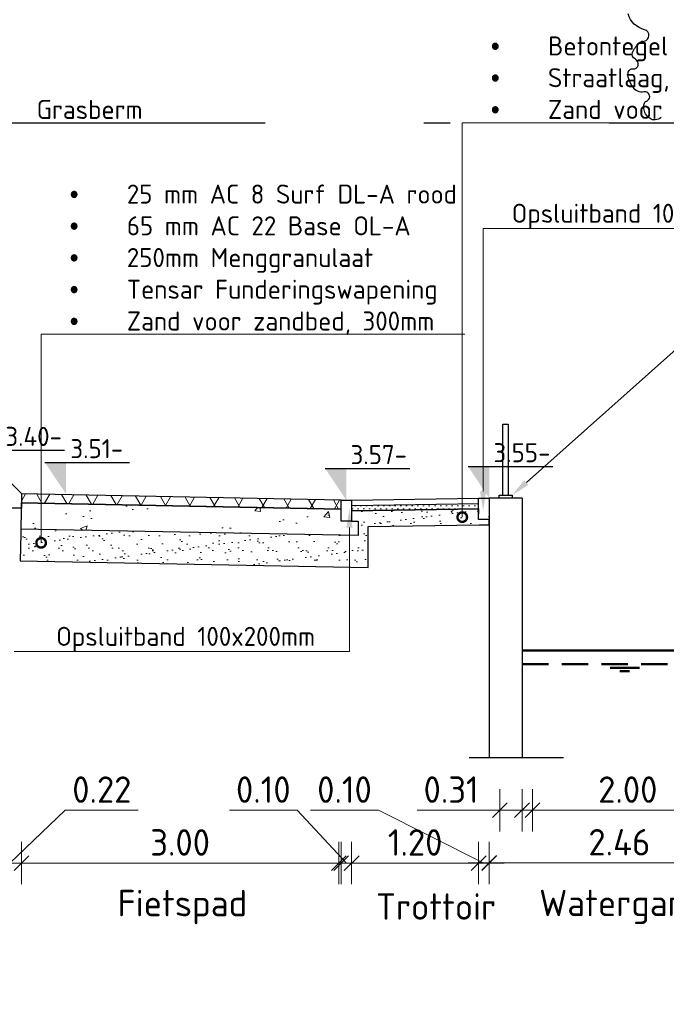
# Model space of a CAD drawing. Header units: metres. Extents: x 115954 to 115994, y 477007 to 477166.
# Tile 15 of 20: x 115974 to 115980, y 477136 to 477145. Entities that reach past the tile are written whole.
import ezdxf
from ezdxf import colors
from ezdxf.entities.mleader import LeaderData, LeaderLine
from ezdxf.math import Vec2, Vec3

# ---------------------------------------------------------------- set-up
doc = ezdxf.new("R2010")
doc.units = ezdxf.units.M
for name, pattern in [('AL-NAP_LIJN', [15.25, 12, -1.5, 0.25, -1.5]), ('DASHED2', [0.375, 0.25, -0.125]), ('XX-AFBREEK', [7, 4, -1, 1, -1])]:
    doc.linetypes.add(name, pattern=pattern)
doc.layers.get('Defpoints').update_dxf_attribs({"lineweight": 25})
for name, color, linetype, lineweight in [('B-WE-GR-BOOM-SD', 254, 'Continuous', 25), ('N-WE-GC-AFBREEKLIJN-GD', 7, 'XX-AFBREEK', 25), ('N-WE-GW-GROND_ZAND-AD', 253, 'Continuous', 18), ('N-WE-GW-WATERGANG_SLOOT_WATERLIJN-GD', 150, 'Continuous', 50), ('N-WE-GW-WATERGANG_WATERLIJN-GD', 150, 'Continuous', 50), ('N-WE-VH-VERHARDING_ASFALT-AD', 252, 'Continuous', 18), ('N-WE-VH-VERHARDING_ASFALT-G', 252, 'Continuous', 35), ('N-WE-VH-VERHARDING_FUNDERING-AD', 252, 'Continuous', 18), ('X-XX-AL-AANPIJLING-M', 7, 'Continuous', 18), ('X-XX-AL-DETAIL1-GD', 7, 'Continuous', 25), ('X-XX-AL-NAP-GD', 7, 'AL-NAP_LIJN', 25), ('X-XX-AL-PEILMAAT-SD', 7, 'Continuous', 25), ('X-XX-AL-VERWIJZING-T18', 7, 'Continuous', 18)]:
    doc.layers.add(name, color=color, linetype=linetype, lineweight=lineweight)
doc.styles.add('NLCS-ISO', font='NLCS-ISO.ttf')
doc.styles.add('NLCS-ISO-ANNOTATIEF-T18', font='NLCS-ISO.ttf', dxfattribs={"height": 1.8})
doc.styles.add('NLCS-ISO-ANNOTATIEF-T25', font='NLCS-ISO.ttf', dxfattribs={"height": 2.5})
doc.dimstyles.new('NLCS-ANNOTATIEF-T25-SCHRAP_L2_H1', dxfattribs={"dimtxt": 2.5, "dimasz": 1.4, "dimexe": 2, "dimexo": 2, "dimgap": 0.7, "dimtad": 1, "dimzin": 0, "dimdsep": 46, "dimtxsty": 'NLCS-ISO-ANNOTATIEF-T25', "dimblk": 'OBLIQUE', "dimcen": 0, "dimdle": 2, "dimclrd": 256, "dimclre": 256, "dimclrt": 256, "dimadec": 1, "dimazin": 0, "dimtfac": 1, "dimtdec": 3, "dimtofl": 0, "dimtmove": 0, "dimatfit": 3, "dimldrblk": 'OBLIQUE', "dimfxl": 2, "dimfxlon": 1, "dimtfillclr": 256, "dimtolj": 1, "dimtzin": 0, "dimlwd": -1, "dimlwe": -1, "dimarcsym": 0})

# ---------------------------------------------------------------- blocks, each defined once
blk = doc.blocks.new('SGR-BOOM_S01_I_ZIJ-D')
blk.add_lwpolyline([(-2.73, 5.619, -0.13726), (-2.808, 5.588, -0.181103), (-2.871, 5.604, -0.101937), (-2.929, 5.665, -0.1217), (-2.95, 5.732, -0.031179), (-2.95, 5.764, -0.041415), (-2.947, 5.788, -0.247446), (-2.917, 5.824, 0.211909), (-2.88, 5.862, 0.57629), (-2.944, 5.94, -0.298213), (-3.091, 6.005, -0.072479), (-3.146, 6.125, -0.144881), (-3.146, 6.191, -0.371124), (-3.083, 6.232, 0.387334), (-3.023, 6.273, 0.34255), (-3.06, 6.356, -0.37139), (-3.092, 6.436, -0.006859), (-3.083, 6.46, -0.038546), (-3.081, 6.464, -0.020688), (-3.072, 6.479, -0.008761), (-3.05, 6.511, -0.042179), (-3.011, 6.554, -0.0657), (-2.981, 6.577, -0.183427), (-2.967, 6.579, 0.107566), (-2.944, 6.579, 0.792646), (-2.941, 6.723, -0.263682), (-3.147, 6.923, -0.032113)], format="xyb")
blk = doc.blocks.new('_DotSmall')
at = {"color": 0, "linetype": 'ByBlock', "const_width": 0.5}
blk.add_lwpolyline([(-0.0625, 0, 1), (0.0625, 0, 1)], format="xyb", close=True, dxfattribs=at)
blk = doc.blocks.new('_Oblique')
at = {"color": 0, "linetype": 'ByBlock', "lineweight": -2}
blk.add_line((-0.5, -0.5), (0.5, 0.5), dxfattribs=at)
blk = doc.blocks.new('*D14')
at = {"layer": 'Defpoints', "color": 0, "transparency": 16777216}
for p in [(115973.6749, 477140.8079), (115973.8949, 477140.6979), (115973.8949, 477137.2032)]:
    blk.add_point(p, dxfattribs=at)
at = {"layer": 'X-XX-AL-AANPIJLING-M', "transparency": 16777216}
for p, q in [((115973.7849, 477137.2032), (115974.3099, 477137.7032)), ((115974.3099, 477137.7032), (115974.9999, 477137.7032)), ((115973.6749, 477137.4032), (115973.6749, 477137.0032)), ((115973.8949, 477137.4032), (115973.8949, 477137.0032)), ((115973.4749, 477137.2032), (115974.0949, 477137.2032))]:
    blk.add_line(p, q, dxfattribs=at)
at = {"layer": 'X-XX-AL-AANPIJLING-M', "transparency": 16777216, "xscale": 0.14, "yscale": 0.14, "zscale": 0.14, "rotation": 180}
blk.add_blockref('_Oblique', (115973.6749, 477137.2032), dxfattribs=at)
at = {"layer": 'X-XX-AL-AANPIJLING-M', "transparency": 16777216, "xscale": 0.14, "yscale": 0.14, "zscale": 0.14}
blk.add_blockref('_Oblique', (115973.8949, 477137.2032), dxfattribs=at)
at = {"layer": 'X-XX-AL-AANPIJLING-M', "transparency": 16777216, "insert": (115974.6549, 477137.8982), "char_height": 0.25, "attachment_point": 5, "style": 'NLCS-ISO-ANNOTATIEF-T25'}
blk.add_mtext('\\A1;0.22', dxfattribs=at)
blk = doc.blocks.new('*D15')
at = {"layer": 'Defpoints', "color": 0, "transparency": 16777216}
for p in [(115973.8949, 477140.8379), (115976.8949, 477140.6979), (115976.8949, 477137.2035)]:
    blk.add_point(p, dxfattribs=at)
at = {"layer": 'X-XX-AL-AANPIJLING-M', "transparency": 16777216}
for p, q in [((115973.8949, 477137.4035), (115973.8949, 477137.0035)), ((115976.8949, 477137.4035), (115976.8949, 477137.0035)), ((115973.6949, 477137.2035), (115977.0949, 477137.2035))]:
    blk.add_line(p, q, dxfattribs=at)
at = {"layer": 'X-XX-AL-AANPIJLING-M', "transparency": 16777216, "xscale": 0.14, "yscale": 0.14, "zscale": 0.14, "rotation": 180}
blk.add_blockref('_Oblique', (115973.8949, 477137.2035), dxfattribs=at)
at = {"layer": 'X-XX-AL-AANPIJLING-M', "transparency": 16777216, "xscale": 0.14, "yscale": 0.14, "zscale": 0.14}
blk.add_blockref('_Oblique', (115976.8949, 477137.2035), dxfattribs=at)
at = {"layer": 'X-XX-AL-AANPIJLING-M', "transparency": 16777216, "insert": (115975.3949, 477137.3985), "char_height": 0.25, "attachment_point": 5, "style": 'NLCS-ISO-ANNOTATIEF-T25'}
blk.add_mtext('\\A1;3.00', dxfattribs=at)
blk = doc.blocks.new('*D16')
at = {"layer": 'Defpoints', "color": 0, "transparency": 16777216}
for p in [(115976.9163, 477140.6977), (115977.0163, 477140.6977), (115976.9163, 477137.2032)]:
    blk.add_point(p, dxfattribs=at)
at = {"layer": 'X-XX-AL-AANPIJLING-M', "transparency": 16777216}
for p, q in [((115976.5013, 477137.7032), (115975.8613, 477137.7032)), ((115976.9663, 477137.2032), (115976.5013, 477137.7032)), ((115976.9163, 477137.4032), (115976.9163, 477137.0032)), ((115977.0163, 477137.4032), (115977.0163, 477137.0032)), ((115976.9163, 477137.2032), (115976.7763, 477137.2032)), ((115977.0163, 477137.2032), (115976.9163, 477137.2032)), ((115977.0163, 477137.2032), (115977.1563, 477137.2032))]:
    blk.add_line(p, q, dxfattribs=at)
at = {"layer": 'X-XX-AL-AANPIJLING-M', "transparency": 16777216, "xscale": 0.14, "yscale": 0.14, "zscale": 0.14}
blk.add_blockref('_Oblique', (115976.9163, 477137.2032), dxfattribs=at)
at = {"layer": 'X-XX-AL-AANPIJLING-M', "transparency": 16777216, "xscale": 0.14, "yscale": 0.14, "zscale": 0.14, "rotation": 180}
blk.add_blockref('_Oblique', (115977.0163, 477137.2032), dxfattribs=at)
at = {"layer": 'X-XX-AL-AANPIJLING-M', "transparency": 16777216, "insert": (115976.1813, 477137.8982), "char_height": 0.25, "attachment_point": 5, "style": 'NLCS-ISO-ANNOTATIEF-T25'}
blk.add_mtext('\\A1;0.10', dxfattribs=at)
blk = doc.blocks.new('*D17')
at = {"layer": 'Defpoints', "color": 0, "transparency": 16777216}
for p in [(115978.2163, 477139.9314), (115977.0163, 477139.8349), (115977.0163, 477137.2032)]:
    blk.add_point(p, dxfattribs=at)
at = {"layer": 'X-XX-AL-AANPIJLING-M', "transparency": 16777216}
for p, q in [((115977.0163, 477137.4032), (115977.0163, 477137.0032)), ((115978.2163, 477137.4032), (115978.2163, 477137.0032)), ((115978.4163, 477137.2032), (115976.8163, 477137.2032))]:
    blk.add_line(p, q, dxfattribs=at)
at = {"layer": 'X-XX-AL-AANPIJLING-M', "transparency": 16777216, "xscale": 0.14, "yscale": 0.14, "zscale": 0.14, "rotation": 180}
blk.add_blockref('_Oblique', (115977.0163, 477137.2032), dxfattribs=at)
at = {"layer": 'X-XX-AL-AANPIJLING-M', "transparency": 16777216, "xscale": 0.14, "yscale": 0.14, "zscale": 0.14}
blk.add_blockref('_Oblique', (115978.2163, 477137.2032), dxfattribs=at)
at = {"layer": 'X-XX-AL-AANPIJLING-M', "transparency": 16777216, "insert": (115977.6163, 477137.3982), "char_height": 0.25, "attachment_point": 5, "style": 'NLCS-ISO-ANNOTATIEF-T25'}
blk.add_mtext('\\A1;1.20', dxfattribs=at)
blk = doc.blocks.new('*D18')
at = {"layer": 'Defpoints', "color": 0, "transparency": 16777216}
for p in [(115978.2163, 477139.7314), (115978.3163, 477139.7314), (115978.3163, 477137.2032)]:
    blk.add_point(p, dxfattribs=at)
at = {"layer": 'X-XX-AL-AANPIJLING-M', "transparency": 16777216}
for p, q in [((115977.2686, 477137.7032), (115976.6286, 477137.7032)), ((115978.2663, 477137.2032), (115977.2686, 477137.7032)), ((115978.2163, 477137.4032), (115978.2163, 477137.0032)), ((115978.3163, 477137.4032), (115978.3163, 477137.0032)), ((115978.2163, 477137.2032), (115978.0763, 477137.2032)), ((115978.2163, 477137.2032), (115978.3163, 477137.2032)), ((115978.3163, 477137.2032), (115978.4563, 477137.2032))]:
    blk.add_line(p, q, dxfattribs=at)
at = {"layer": 'X-XX-AL-AANPIJLING-M', "transparency": 16777216, "xscale": 0.14, "yscale": 0.14, "zscale": 0.14}
blk.add_blockref('_Oblique', (115978.2163, 477137.2032), dxfattribs=at)
at = {"layer": 'X-XX-AL-AANPIJLING-M', "transparency": 16777216, "xscale": 0.14, "yscale": 0.14, "zscale": 0.14, "rotation": 180}
blk.add_blockref('_Oblique', (115978.3163, 477137.2032), dxfattribs=at)
at = {"layer": 'X-XX-AL-AANPIJLING-M', "transparency": 16777216, "insert": (115976.9486, 477137.8982), "char_height": 0.25, "attachment_point": 5, "style": 'NLCS-ISO-ANNOTATIEF-T25'}
blk.add_mtext('\\A1;0.10', dxfattribs=at)
blk = doc.blocks.new('*D19')
at = {"layer": 'Defpoints', "color": 0, "transparency": 16777216}
for p in [(115978.4163, 477138.2032), (115978.7263, 477138.2032), (115978.7263, 477137.7032)]:
    blk.add_point(p, dxfattribs=at)
at = {"layer": 'X-XX-AL-AANPIJLING-M', "transparency": 16777216}
for p, q in [((115978.4163, 477137.9032), (115978.4163, 477137.5032)), ((115978.7263, 477137.9032), (115978.7263, 477137.5032)), ((115978.4163, 477137.7032), (115977.6363, 477137.7032)), ((115978.7263, 477137.7032), (115978.2163, 477137.7032))]:
    blk.add_line(p, q, dxfattribs=at)
at = {"layer": 'X-XX-AL-AANPIJLING-M', "transparency": 16777216, "xscale": 0.14, "yscale": 0.14, "zscale": 0.14, "rotation": 180}
blk.add_blockref('_Oblique', (115978.4163, 477137.7032), dxfattribs=at)
at = {"layer": 'X-XX-AL-AANPIJLING-M', "transparency": 16777216, "xscale": 0.14, "yscale": 0.14, "zscale": 0.14}
blk.add_blockref('_Oblique', (115978.7263, 477137.7032), dxfattribs=at)
at = {"layer": 'X-XX-AL-AANPIJLING-M', "transparency": 16777216, "insert": (115977.9563, 477137.8982), "char_height": 0.25, "attachment_point": 5, "style": 'NLCS-ISO-ANNOTATIEF-T25'}
blk.add_mtext('\\A1;0.31', dxfattribs=at)
blk = doc.blocks.new('*D20')
at = {"layer": 'Defpoints', "color": 0, "transparency": 16777216}
for p in [(115978.3163, 477138.2052), (115980.7763, 477138.2052), (115980.7763, 477137.2052)]:
    blk.add_point(p, dxfattribs=at)
at = {"layer": 'X-XX-AL-AANPIJLING-M', "transparency": 16777216}
for p, q in [((115978.3163, 477137.4052), (115978.3163, 477137.0052)), ((115980.7763, 477137.4052), (115980.7763, 477137.0052)), ((115978.1163, 477137.2052), (115980.9763, 477137.2052))]:
    blk.add_line(p, q, dxfattribs=at)
at = {"layer": 'X-XX-AL-AANPIJLING-M', "transparency": 16777216, "xscale": 0.14, "yscale": 0.14, "zscale": 0.14, "rotation": 180}
blk.add_blockref('_Oblique', (115978.3163, 477137.2052), dxfattribs=at)
at = {"layer": 'X-XX-AL-AANPIJLING-M', "transparency": 16777216, "xscale": 0.14, "yscale": 0.14, "zscale": 0.14}
blk.add_blockref('_Oblique', (115980.7763, 477137.2052), dxfattribs=at)
at = {"layer": 'X-XX-AL-AANPIJLING-M', "transparency": 16777216, "insert": (115979.5463, 477137.4002), "char_height": 0.25, "attachment_point": 5, "style": 'NLCS-ISO-ANNOTATIEF-T25'}
blk.add_mtext('\\A1;2.46', dxfattribs=at)
blk = doc.blocks.new('*D21')
at = {"layer": 'Defpoints', "color": 0, "transparency": 16777216}
for p in [(115978.6263, 477140.7837), (115980.6263, 477140.2166), (115980.6263, 477137.7032)]:
    blk.add_point(p, dxfattribs=at)
at = {"layer": 'X-XX-AL-AANPIJLING-M', "transparency": 16777216}
for p, q in [((115978.6263, 477137.9032), (115978.6263, 477137.5032)), ((115980.6263, 477137.9032), (115980.6263, 477137.5032)), ((115978.4263, 477137.7032), (115980.8263, 477137.7032))]:
    blk.add_line(p, q, dxfattribs=at)
at = {"layer": 'X-XX-AL-AANPIJLING-M', "transparency": 16777216, "xscale": 0.14, "yscale": 0.14, "zscale": 0.14, "rotation": 180}
blk.add_blockref('_Oblique', (115978.6263, 477137.7032), dxfattribs=at)
at = {"layer": 'X-XX-AL-AANPIJLING-M', "transparency": 16777216, "xscale": 0.14, "yscale": 0.14, "zscale": 0.14}
blk.add_blockref('_Oblique', (115980.6263, 477137.7032), dxfattribs=at)
at = {"layer": 'X-XX-AL-AANPIJLING-M', "transparency": 16777216, "insert": (115979.6263, 477137.8982), "char_height": 0.25, "attachment_point": 5, "style": 'NLCS-ISO-ANNOTATIEF-T25'}
blk.add_mtext('\\A1;2.00', dxfattribs=at)
blk = doc.blocks.new('*D25')
at = {"layer": 'Defpoints', "color": 0, "transparency": 16777216}
for p in [(115973.9163, 477139.2465), (115976.9163, 477138.9861), (115976.9163, 477136.5545)]:
    blk.add_point(p, dxfattribs=at)
at = {"layer": 'X-XX-AL-AANPIJLING-M', "transparency": 16777216, "insert": (115975.4163, 477136.787), "char_height": 0.25, "attachment_point": 5, "style": 'NLCS-ISO-ANNOTATIEF-T25'}
blk.add_mtext('\\A1;Fietspad', dxfattribs=at)
blk = doc.blocks.new('_None')
blk = doc.blocks.new('*D26')
at = {"layer": 'Defpoints', "color": 0, "transparency": 16777216}
for p in [(115978.3124, 477139.2827), (115977.1163, 477139.1861), (115977.1163, 477136.5975)]:
    blk.add_point(p, dxfattribs=at)
at = {"layer": 'X-XX-AL-AANPIJLING-M', "transparency": 16777216, "insert": (115977.8144, 477136.7925), "char_height": 0.25, "attachment_point": 5, "style": 'NLCS-ISO-ANNOTATIEF-T25'}
blk.add_mtext('\\A1;Trottoir', dxfattribs=at)
blk = doc.blocks.new('*D27')
at = {"layer": 'Defpoints', "color": 0, "transparency": 16777216}
for p in [(115978.5695, 477140.3939), (115980.5695, 477140.0889), (115980.5695, 477136.5565)]:
    blk.add_point(p, dxfattribs=at)
at = {"layer": 'X-XX-AL-AANPIJLING-M', "transparency": 16777216, "insert": (115979.5695, 477136.789), "char_height": 0.25, "attachment_point": 5, "style": 'NLCS-ISO-ANNOTATIEF-T25'}
blk.add_mtext('\\A1;Watergang', dxfattribs=at)
blk = doc.blocks.new('SAL-PEILMAAT_INFRACAD_H01-SOD')
blk.add_line((-2, 3), (6, 3))
blk.add_solid([(-2, 3), (0, 3), (0, 0)])
at = {"style": 'NLCS-ISO'}
blk.add_attdef('...', (0.4, 3.4), '', height=1.8, dxfattribs=at)

msp = doc.modelspace()

# ---------------------------------------------------------------- hatches: boundary and pattern name
at = {"layer": 'N-WE-GW-GROND_ZAND-AD'}
h = msp.add_hatch(dxfattribs=at)
h.set_pattern_fill('AGW-GROND_ZAND_DRAINZAND', color=256, scale=0.03, pattern_type=2)
h.set_pattern_definition([(45, (115964.899422, 477096.585672), (-0.026940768, 0.026940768), [0, -0.0381])])
h.paths.add_polyline_path([(115978.2163, 477140.5528), (115978.2171, 477140.6028), (115977.0165, 477140.5846), (115977.0157, 477140.5354)])
at = {"layer": 'N-WE-VH-VERHARDING_ASFALT-AD'}
h = msp.add_hatch(dxfattribs=at)
h.set_pattern_fill('AVH-ASFALT', color=1, scale=0.2, pattern_type=2)
h.set_pattern_definition([(60, (115964.97942, 477096.3856), (-0.1732051, 0.1), []), (120, (115964.97942, 477096.3856), (-0.1732051, -0.1), [])])
h.paths.add_polyline_path([(115973.8957, 477140.6958), (115973.894, 477140.6109), (115976.9157, 477140.5504), (115976.9157, 477140.6354)])
at = {"layer": 'N-WE-VH-VERHARDING_FUNDERING-AD'}
h = msp.add_hatch(dxfattribs=at)
h.set_pattern_fill('AVH-FUNDERING_GRANULAAT_MENG_01', color=256, scale=0.091, pattern_type=2)
h.set_pattern_definition([(50, (115964.9794, 477096.3856), (0.652707, -0.0571044), [0.06825, -0.75075]), (355, (115964.9794, 477096.3856), (-0.126264, 0.684495), [0.0546, -0.6006]), (100.4514, (115965.0338, 477096.38084), (0.5264435, 0.62739), [0.058004, -0.638039]), (46.1842, (115964.9794, 477096.5676), (0.97119, -0.150622), [0.102375, -1.126125]), (96.6356, (115965.0604, 477096.55505), (0.850543, 0.886447), [0.087005, -0.957059]), (351.1842, (115964.9794, 477096.5676), (0.850542, 0.886448), [0.0819, -0.9009]), (21, (115965.0704, 477096.5221), (0.5431854, -0.366383), [0.06825, -0.75075]), (326, (115965.0704, 477096.5221), (0.221417, 0.659887), [0.0546, -0.6006]), (71.4514, (115965.1157, 477096.4916), (0.764603, 0.293503), [0.058004, -0.638039]), (37.5, (115964.97942, 477096.3856), (0.0110655, 0.3029334), [0, -0.59332, 0, -0.6097, 0, -0.602875]), (7.5, (115964.97942, 477096.3856), (0.2393933, 0.3589147), [0, -0.34762, 0, -0.57967, 0, -0.229775]), (327.5, (115964.7765, 477096.3856), (0.4857784, -0.0205249), [0, -0.2275, 0, -0.7098, 0, -0.94185]), (317.5, (115964.6855, 477096.3856), (0.5306994, 0.0910955), [0, -0.29575, 0, -0.47138, 0, -0.66885])])
h.paths.add_polyline_path([(115973.889, 477140.3609), (115976.909, 477140.3005), (115977.0782, 477140.3005), (115977.0782, 477140.4354), (115977.0957, 477140.4354), (115976.8957, 477140.4354), (115976.8957, 477140.5154), (115976.9157, 477140.5504), (115973.8942, 477140.6209), (115973.8937, 477140.5959)])
h = msp.add_hatch(dxfattribs=at)
h.set_pattern_fill('AVH-FUNDERING_ZAND', color=256, scale=0.091, pattern_type=2)
h.set_pattern_definition([(37.5, (115964.94942, 477096.3856), (-0.0057324, 0.17534096), [0, -0.13832, 0, -0.1547, 0, -0.147875]), (7.5, (115964.94942, 477096.3856), (0.1610497, 0.2568153), [0, -0.07462, 0, -0.12467, 0, -0.047775]), (327.5, (115964.83749, 477096.3856), (0.2833869, 0.00051497), [0, -0.0455, 0, -0.1638, 0, -0.21385]), (317.5, (115964.8375, 477096.3856), (0.2735575, 0.0798685), [0, -0.02275, 0, -0.10738, 0, -0.12285])])
h.paths.add_polyline_path([(115973.8837, 477140.0203), (115973.8826, 477140.061), (115977.1731, 477139.9987), (115977.1721, 477140.3536), (115977.1709, 477140.3869), (115978.2201, 477140.4028), (115978.3163, 477140.4028), (115978.3163, 477140.4537), (115978.2163, 477140.4537), (115978.2178, 477140.5528), (115977.0157, 477140.5354), (115977.0157, 477140.4354), (115977.0782, 477140.4354), (115977.0782, 477140.3005), (115973.8882, 477140.3609), (115973.8882, 477140.3209)])

# ---------------------------------------------------------------- linework, layer by layer
at = {"layer": 'N-WE-GC-AFBREEKLIJN-GD', "flags": 128}
msp.add_lwpolyline([(115978.1256, 477138.2032), (115979.017, 477138.2032)], dxfattribs=at)
at = {"layer": 'N-WE-GW-WATERGANG_SLOOT_WATERLIJN-GD', "flags": 128}
for points in [[(115979.4598, 477139.0494), (115979.7356, 477139.0494)], [(115979.5517, 477139.0193), (115979.6419, 477139.0193)]]:
    msp.add_lwpolyline(points, dxfattribs=at)
at = {"layer": 'N-WE-GW-WATERGANG_WATERLIJN-GD'}
msp.add_line((115978.6263, 477139.2132), (115980.572, 477139.2132), dxfattribs=at)
at = {"layer": 'N-WE-GW-WATERGANG_WATERLIJN-GD', "linetype": 'DASHED2'}
msp.add_line((115978.6263, 477139.0832), (115980.572, 477139.0832), dxfattribs=at)
at = {"layer": 'N-WE-VH-VERHARDING_ASFALT-G', "flags": 128}
msp.add_lwpolyline([(115976.914, 477140.5505), (115973.894, 477140.6109)], dxfattribs=at)
at = {"layer": 'X-XX-AL-DETAIL1-GD'}
for points in [[(115978.4463, 477140.682), (115978.4463, 477141.3537), (115978.4963, 477141.3537), (115978.4963, 477140.682)], [(115973.8972, 477140.6958), (115973.8882, 477140.3609)], [(115978.4096, 477140.6537), (115978.4096, 477140.682), (115978.533, 477140.682), (115978.533, 477140.6537)]]:
    msp.add_lwpolyline(points, dxfattribs=at)
at = {"layer": 'X-XX-AL-DETAIL1-GD', "flags": 128}
msp.add_lwpolyline([(115973.8949, 477140.5579), (115973.6749, 477140.5579), (115973.6749, 477140.8079), (115973.7849, 477140.8079), (115973.8949, 477140.6979)], close=True, dxfattribs=at)
for points in [[(115976.9157, 477140.6354), (115973.8957, 477140.6958)], [(115977.0157, 477140.6354), (115978.2163, 477140.6537)], [(115978.3163, 477140.6537), (115978.3163, 477138.2052)], [(115978.6263, 477140.6537), (115978.3163, 477140.6537)], [(115978.6263, 477140.6537), (115978.6263, 477138.2052)], [(115976.9157, 477140.5504), (115973.894, 477140.6109)], [(115977.0165, 477140.5845), (115978.2171, 477140.6028)], [(115978.3163, 477140.5837), (115978.3163, 477140.4817)], [(115977.0173, 477140.5346), (115978.2178, 477140.5528)], [(115978.3103, 477140.4817), (115978.3163, 477140.4817)]]:
    msp.add_lwpolyline(points, dxfattribs=at)
at = {"layer": 'X-XX-AL-DETAIL1-GD'}
for points in [[(115978.3163, 477140.6537), (115978.3163, 477140.4537), (115978.2163, 477140.4537), (115978.2163, 477140.6537)], [(115977.0157, 477140.6354), (115977.0157, 477140.4354), (115976.9157, 477140.4354), (115976.9157, 477140.6354)], [(115973.8826, 477140.061), (115977.1731, 477139.9987), (115977.1721, 477140.3536), (115977.1709, 477140.3869), (115978.2201, 477140.4028), (115978.3163, 477140.4028), (115978.3163, 477140.4537), (115978.2163, 477140.4537), (115978.2178, 477140.5528), (115977.0157, 477140.5354), (115977.0157, 477140.4354), (115977.0782, 477140.4354), (115977.0782, 477140.3005), (115973.8882, 477140.3609), (115973.8882, 477140.3209)]]:
    msp.add_lwpolyline(points, close=True, dxfattribs=at)
at = {"layer": 'X-XX-AL-NAP-GD'}
msp.add_line((115964.1987, 477144.2032), (115992.3236, 477144.2032), dxfattribs=at)

# ---------------------------------------------------------------- block references
at = {"layer": 'B-WE-GR-BOOM-SD', "linetype": 'DASHED2', "xscale": 0.75, "yscale": 0.75, "zscale": 0.75}
msp.add_blockref('SGR-BOOM_S01_I_ZIJ-D', (115981.9903, 477140.0399), dxfattribs=at)
at = {"layer": 'X-XX-AL-PEILMAAT-SD', "xscale": 0.1, "yscale": 0.1, "zscale": 0.1}
for p, values in [((115973.7031, 477140.8078), {'...': '3.40-'}), ((115974.3175, 477140.6921), {'...': '3.51-'}), ((115976.9657, 477140.6354), {'...': '3.57-'}), ((115978.3163, 477140.6537), {'...': '3.55-'})]:
    msp.add_blockref('SAL-PEILMAAT_INFRACAD_H01-SOD', p, dxfattribs=at).add_auto_attribs(values)

# ---------------------------------------------------------------- dimensions: what is measured, and where the dimension line sits
at = {"layer": 'X-XX-AL-AANPIJLING-M'}
for base, p1, p2, picture, middle in [((115976.8949, 477137.2035), (115973.8949, 477140.8379), (115976.8949, 477140.6979), '*D15', (115975.3949, 477137.3985)), ((115980.6263, 477137.7032), (115978.6263, 477140.7837), (115980.6263, 477140.2166), '*D21', (115979.6263, 477137.8982)), ((115977.0163, 477137.2032), (115978.2163, 477139.9314), (115977.0163, 477139.8349), '*D17', (115977.6163, 477137.3982)), ((115980.7763, 477137.2052), (115978.3163, 477138.2052), (115980.7763, 477138.2052), '*D20', (115979.5463, 477137.4002))]:
    dim = msp.add_linear_dim(base=base, p1=p1, p2=p2, dimstyle='NLCS-ANNOTATIEF-T25-SCHRAP_L2_H1', dxfattribs=at)
    dim.commit()
    dim.dimension.update_dxf_attribs({"geometry": picture, "text_midpoint": middle})
for base, p1, p2, picture, middle in [((115973.8949, 477137.2032), (115973.6749, 477140.8079), (115973.8949, 477140.6979), '*D14', (115974.3799, 477137.7032)), ((115976.9163, 477137.2032), (115977.0163, 477140.6977), (115976.9163, 477140.6977), '*D16', (115976.4313, 477137.7032)), ((115978.3163, 477137.2032), (115978.2163, 477139.7314), (115978.3163, 477139.7314), '*D18', (115977.1986, 477137.7032))]:
    dim = msp.add_linear_dim(base=base, p1=p1, p2=p2, dimstyle='NLCS-ANNOTATIEF-T25-SCHRAP_L2_H1', override={"dimtmove": 1}, dxfattribs=at)
    dim.commit()
    dim.dimension.update_dxf_attribs({"geometry": picture, "text_midpoint": middle, "dimtype": 160})
for base, p1, p2, text, picture, middle in [((115980.5695, 477136.5565), (115978.5695, 477140.3939), (115980.5695, 477140.0889), 'Watergang', '*D27', (115979.5695, 477136.789)), ((115976.9163, 477136.5545), (115973.9163, 477139.2465), (115976.9163, 477138.9861), 'Fietspad', '*D25', (115975.4163, 477136.787))]:
    dim = msp.add_linear_dim(base=base, p1=p1, p2=p2, text=text, dimstyle='NLCS-ANNOTATIEF-T25-SCHRAP_L2_H1', override={"dimblk1": 'None', "dimblk2": 'None', "dimsah": 1, "dimse1": 1, "dimse2": 1, "dimsd1": 1, "dimsd2": 1}, dxfattribs=at)
    dim.commit()
    dim.dimension.update_dxf_attribs({"geometry": picture, "text_midpoint": middle})
dim = msp.add_linear_dim(base=(115977.1163, 477136.5975), p1=(115978.3124, 477139.2827), p2=(115977.1163, 477139.1861), text='Trottoir', dimstyle='NLCS-ANNOTATIEF-T25-SCHRAP_L2_H1', override={"dimblk1": 'None', "dimblk2": 'None', "dimsah": 1, "dimse1": 1, "dimse2": 1, "dimsd1": 1, "dimsd2": 1}, dxfattribs=at)
dim.commit()
dim.dimension.update_dxf_attribs({"geometry": '*D26', "text_midpoint": (115977.8144, 477136.5975), "dimtype": 160})
dim = msp.add_linear_dim(base=(115978.7263, 477137.7032), p1=(115978.4163, 477138.2032), p2=(115978.7263, 477138.2032), dimstyle='NLCS-ANNOTATIEF-T25-SCHRAP_L2_H1', dxfattribs=at)
dim.commit()
dim.dimension.update_dxf_attribs({"geometry": '*D19', "text_midpoint": (115977.9563, 477137.7032), "dimtype": 160})

# ---------------------------------------------------------------- leaders
at = {"layer": 'X-XX-AL-VERWIJZING-T18'}
ml = msp.add_multileader_mtext('Standard', dxfattribs=at)
ml.set_content('\\pxi-3,l3,t3;{\\fSymbol|b0|i0|c2|p18;·^I}Betontegel 300x300x50mm\\P{\\fSymbol|b0|i0|c2|p18;·^I}Straatlaag, 50mm\\P{\\fSymbol|b0|i0|c2|p18;·^I}Zand voor zandbed, 200mm ', color=256, style='NLCS-ISO-ANNOTATIEF-T18')
ml.set_leader_properties(color=256, linetype='ByLayer', lineweight=-1)
ml.set_arrow_properties(name='DOTSMALL')
ml.build(insert=Vec2(0, 0))
ml.multileader.update_dxf_attribs({"text_left_attachment_type": 5, "text_right_attachment_type": 5, "dogleg_length": 1.8, "arrow_head_size": 0.18, "scale": 0.1})
ctx = ml.context
ctx.base_point, ctx.scale, ctx.char_height, ctx.arrow_head_size, ctx.landing_gap_size, ctx.plane_origin = Vec3(115978.2415, 477144.2038), 0.1, 0.18, 0.18, 0.09, Vec3(115978.0602, 477140.7169)
ctx.left_attachment, ctx.right_attachment = 5, 5
notes = []
notes.append((ctx, [(0, (1, 1, 0), (115978.0615, 477144.2038), (1, 0), 0.18, [(3, [(115978.0615, 477140.4745), (115978.0615, 477140.5546), (115978.0615, 477140.6069)], 0, [])])]))
ctx.mtext.insert, ctx.mtext.flow_direction = Vec3(115978.3315, 477145.0198), 5
ml = msp.add_multileader_mtext('Standard', dxfattribs=at)
ml.set_content('\\pxi-3,l3,t3;{\\fSymbol|b0|i0|c2|p18;·^I}Grasberm', color=256, style='NLCS-ISO-ANNOTATIEF-T18')
ml.set_leader_properties(color=256, linetype='ByLayer', lineweight=-1)
ml.set_arrow_properties(name='DOTSMALL')
ml.build(insert=Vec2(0, 0))
ml.multileader.update_dxf_attribs({"text_left_attachment_type": 5, "text_right_attachment_type": 5, "dogleg_length": 1.8, "arrow_head_size": 0.18, "scale": 0.1})
ctx = ml.context
ctx.base_point, ctx.scale, ctx.char_height, ctx.arrow_head_size, ctx.landing_gap_size, ctx.plane_origin = Vec3(115973.4088, 477144.2032), 0.1, 0.18, 0.18, 0.09, Vec3(115973.2274, 477141.1237)
ctx.left_attachment, ctx.right_attachment = 5, 5
notes.append((ctx, [(0, (1, 1, 0), (115973.2288, 477144.2032), (1, 0), 0.18, [(1, [(115973.2288, 477140.7244)], 0, [])])]))
ctx.mtext.insert, ctx.mtext.flow_direction = Vec3(115973.4988, 477144.4192), 5
ml = msp.add_multileader_mtext('Standard', dxfattribs=at)
ml.set_content('\\pxi-3,l3,t3;{\\fSymbol|b0|i0|c2|p18;·^I}25 mm AC 8 Surf DL-A rood\\P{\\fSymbol|b0|i0|c2|p18;·^I}65 mm AC 22 Base OL-A\\P{\\fSymbol|b0|i0|c2|p18;·^I}250mm Menggranulaat \\P{\\fSymbol|b0|i0|c2|p18;·^I}Tensar Funderingswapening\\P{\\fSymbol|b0|i0|c2|p18;·^I}Zand voor zandbed, 300mm  ', color=256, style='NLCS-ISO-ANNOTATIEF-T18')
ml.set_leader_properties(color=256, linetype='ByLayer', lineweight=-1)
ml.set_arrow_properties(name='DOTSMALL')
ml.build(insert=Vec2(0, 0))
ml.multileader.update_dxf_attribs({"text_left_attachment_type": 5, "text_right_attachment_type": 5, "dogleg_length": 1.8, "arrow_head_size": 0.18, "scale": 0.1})
ctx = ml.context
ctx.base_point, ctx.scale, ctx.char_height, ctx.arrow_head_size, ctx.landing_gap_size, ctx.plane_origin = Vec3(115974.2612, 477142.2032), 0.1, 0.18, 0.18, 0.09, Vec3(115974.0798, 477140.7758)
ctx.left_attachment, ctx.right_attachment = 5, 5
notes.append((ctx, [(0, (1, 1, 0), (115974.0812, 477142.2032), (1, 0), 0.18, [(3, [(115974.0812, 477140.2314), (115974.0812, 477140.5333), (115974.0812, 477140.7612)], 0, [])])]))
ctx.mtext.insert, ctx.mtext.flow_direction = Vec3(115974.3512, 477143.6192), 5
ml = msp.add_multileader_mtext('Standard', dxfattribs=at)
ml.set_content('Damwand type L601, 310mm^Jmet hekwerk', color=256, style='NLCS-ISO-ANNOTATIEF-T18')
ml.set_leader_properties(color=256, linetype='ByLayer', lineweight=-1)
ml.build(insert=Vec2(0, 0))
ml.multileader.update_dxf_attribs({"text_left_attachment_type": 5, "text_right_attachment_type": 5, "dogleg_length": 1.8, "arrow_head_size": 0.18, "scale": 0.1})
ctx = ml.context
ctx.base_point, ctx.scale, ctx.char_height, ctx.arrow_head_size, ctx.landing_gap_size, ctx.plane_origin = Vec3(115981.4417, 477143.1131), 0.1, 0.18, 0.18, 0.09, Vec3(115978.5649, 477141.3281)
ctx.left_attachment, ctx.right_attachment = 5, 5
notes.append((ctx, [(0, (1, 1, 0), (115981.2617, 477143.1131), (1, 0), 0.18, [(0, [(115978.533, 477140.682)], 0, [])])]))
ctx.mtext.insert, ctx.mtext.width, ctx.mtext.flow_direction = Vec3(115981.5317, 477143.6291), 3.035931, 5
ml = msp.add_multileader_mtext('Standard', dxfattribs=at)
ml.set_content('Opsluitband 100x200mm', color=256, style='NLCS-ISO-ANNOTATIEF-T18')
ml.set_leader_properties(color=256, linetype='ByLayer', lineweight=-1)
ml.build(insert=Vec2(0, 0))
ml.multileader.update_dxf_attribs({"text_left_attachment_type": 5, "text_right_attachment_type": 5, "dogleg_length": 1.8, "arrow_head_size": 0.18, "scale": 0.1})
ctx = ml.context
ctx.base_point, ctx.scale, ctx.char_height, ctx.arrow_head_size, ctx.landing_gap_size, ctx.plane_origin = Vec3(115978.4388, 477143.2038), 0.1, 0.18, 0.18, 0.09, Vec3(115978.2575, 477141.0829)
ctx.left_attachment, ctx.right_attachment = 5, 5
notes.append((ctx, [(0, (1, 1, 0), (115978.2588, 477143.2038), (1, 0), 0.18, [(0, [(115978.2588, 477140.5384)], 0, [])])]))
ctx.mtext.insert, ctx.mtext.flow_direction = Vec3(115978.5288, 477143.4378), 5
at = {"layer": 'X-XX-AL-VERWIJZING-T18', "color": 7}
ml = msp.add_multileader_mtext('Standard', dxfattribs=at)
ml.set_content('Opsluitband 100x200mm', color=7, style='NLCS-ISO-ANNOTATIEF-T18')
ml.set_leader_properties(color=256, linetype='ByLayer', lineweight=-1)
ml.build(insert=Vec2(0, 0))
ml.multileader.update_dxf_attribs({"text_left_attachment_type": 5, "text_right_attachment_type": 5, "dogleg_length": 1.8, "arrow_head_size": 0.18, "scale": 0.1})
ctx = ml.context
ctx.base_point, ctx.scale, ctx.char_height, ctx.arrow_head_size, ctx.landing_gap_size, ctx.plane_origin = Vec3(115974.1337, 477139.2032), 0.1, 0.18, 0.18, 0.09, Vec3(115976.9971, 477141.0999)
ctx.left_attachment, ctx.right_attachment = 5, 5
notes.append((ctx, [(0, (1, 1, 0), (115976.9957, 477139.2032), (-1, 0), 0.18, [(0, [(115976.9957, 477140.5554)], 0, [])])]))
ctx.mtext.insert, ctx.mtext.flow_direction = Vec3(115974.2237, 477139.4372), 5
for ctx, leaders in notes:
    for number, flags, end, landing, length, lines in leaders:
        leader = LeaderData()
        leader.index, (leader.has_last_leader_line, leader.has_dogleg_vector, leader.attachment_direction) = number, flags
        leader.last_leader_point, leader.dogleg_vector, leader.dogleg_length = Vec3(end), Vec3(landing), length
        for number, points, colour, breaks in lines:
            line = LeaderLine()
            line.index, line.vertices, line.color, line.breaks = number, Vec3.list(points), colors.encode_raw_color(colour), breaks
            leader.lines.append(line)
        ctx.leaders.append(leader)

doc.saveas('drawing.dxf')
